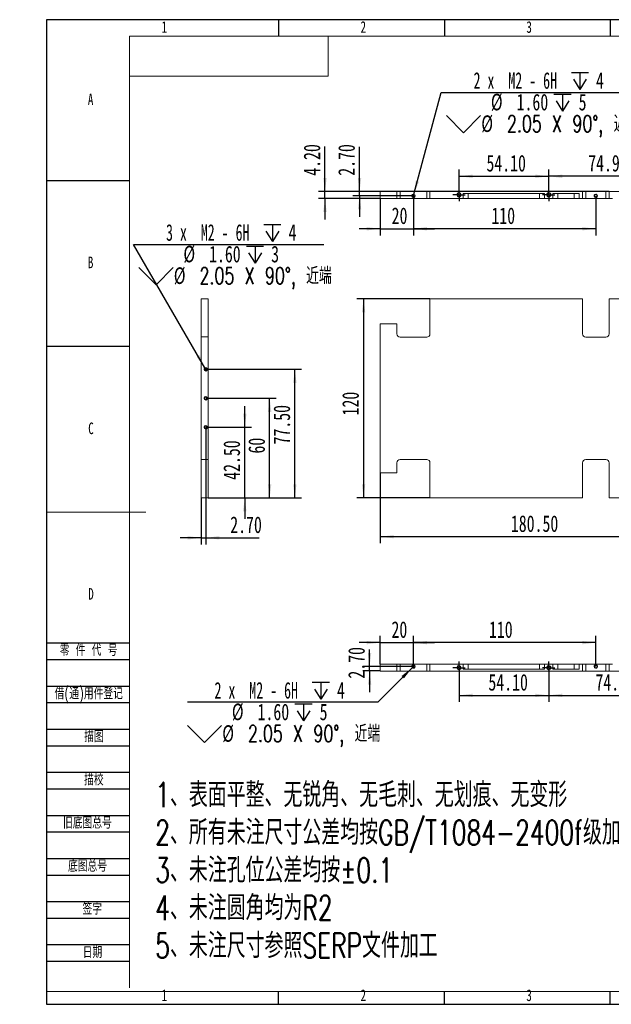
# Model space of a CAD drawing. Header units: millimetres. Extents: x -8 to 916, y -4 to 297.
# Tile 1 of 5: x -8 to 170, y 0 to 297. Entities that reach past the tile are written whole.
import ezdxf

# ---------------------------------------------------------------- set-up
doc = ezdxf.new("R2010")
doc.units = ezdxf.units.MM
for name, color, linetype in [('10', 7, 'Continuous'), ('5', 7, 'Continuous'), ('9', 7, 'Continuous')]:
    doc.layers.add(name, color=color, linetype=linetype)
doc.styles.add('SLDTEXTSTYLE0', font='TXT', dxfattribs={"width": 0.7})
doc.styles.add('SLDTEXTSTYLE1', font='TXT', dxfattribs={"width": 0.7, "bigfont": 'bigfont'})
doc.styles.add('SLDTEXTSTYLE2', font='TXT', dxfattribs={"width": 0.614286, "bigfont": 'bigfont'})
doc.styles.add('SLDTEXTSTYLE5', font='TXT', dxfattribs={"width": 0.616667})
doc.dimstyles.new('SLDDIMSTYLE0', dxfattribs={"dimtxt": 5, "dimasz": 4.08, "dimexe": 0, "dimexo": 0.0625, "dimgap": 1.25, "dimtad": 2, "dimlfac": 2, "dimrnd": 1e-09, "dimzin": 12, "dimdsep": 46, "dimtxsty": 'SLDTEXTSTYLE0', "dimsah": 1, "dimcen": 0.09, "dimadec": 0, "dimazin": 3, "dimtfac": 1, "dimtofl": 0, "dimtmove": 0, "dimatfit": 3, "dimfxl": 0, "dimfrac": 2, "dimtolj": 1, "dimtzin": 12, "dimarcsym": 0})
doc.dimstyles.new('SLDDIMSTYLE1', dxfattribs={"dimtxt": 5, "dimasz": 4.08, "dimexe": 0, "dimexo": 0.0625, "dimgap": 1.25, "dimtad": 2, "dimlfac": 2, "dimrnd": 1e-09, "dimzin": 4, "dimdsep": 46, "dimtxsty": 'SLDTEXTSTYLE0', "dimsah": 1, "dimcen": 0.09, "dimadec": 0, "dimazin": 1, "dimtfac": 1, "dimtofl": 0, "dimtmove": 0, "dimatfit": 3, "dimfxl": 0, "dimfrac": 2, "dimtolj": 1, "dimtzin": 12, "dimarcsym": 0})
doc.dimstyles.new('SLDDIMSTYLE2', dxfattribs={"dimtxt": 5, "dimasz": 4.08, "dimexe": 0, "dimexo": 0.0625, "dimgap": 1.25, "dimtad": 2, "dimlfac": 2, "dimrnd": 1e-09, "dimzin": 12, "dimdsep": 46, "dimtxsty": 'SLDTEXTSTYLE0', "dimsah": 1, "dimcen": 0.09, "dimadec": 0, "dimazin": 3, "dimtfac": 1, "dimtmove": 0, "dimatfit": 0, "dimfxl": 0, "dimfrac": 2, "dimtolj": 1, "dimtzin": 12, "dimarcsym": 0})
doc.dimstyles.new('SLDDIMSTYLE3', dxfattribs={"dimtxt": 5, "dimasz": 4.08, "dimexe": 0, "dimexo": 0.0625, "dimgap": 1.25, "dimtad": 0, "dimtih": 1, "dimtoh": 1, "dimdec": 6, "dimlfac": 2, "dimrnd": 1e-09, "dimzin": 12, "dimdsep": 46, "dimtxsty": 'SLDTEXTSTYLE0', "dimblk1": 'NONE', "dimsah": 1, "dimcen": 0, "dimadec": 0, "dimazin": 3, "dimtfac": 1, "dimtmove": 0, "dimatfit": 3, "dimldrblk": 'NONE', "dimfxl": 0, "dimfrac": 2, "dimtolj": 1, "dimtzin": 12, "dimarcsym": 0})
doc.dimstyles.new('SLDDIMSTYLE4', dxfattribs={"dimtxt": 5, "dimasz": 4.08, "dimexe": 0, "dimexo": 0.0625, "dimgap": 1.25, "dimtad": 2, "dimlfac": 2, "dimrnd": 1e-09, "dimzin": 4, "dimdsep": 46, "dimtxsty": 'SLDTEXTSTYLE0', "dimsah": 1, "dimcen": 0.09, "dimadec": 0, "dimazin": 1, "dimtfac": 1, "dimtmove": 0, "dimatfit": 0, "dimfxl": 0, "dimfrac": 2, "dimtolj": 1, "dimtzin": 12, "dimarcsym": 0})

# ---------------------------------------------------------------- blocks, each defined once
blk = doc.blocks.new('SW_NOTE_0')
at = {"layer": '10', "color": 0, "attachment_point": 1, "style": 'SLDTEXTSTYLE1'}
for s, insert, char_height in [('1\\M+18141\\M+1955C\\M+196CA\\M+195BD\\M+190AE\\M+18141\\M+19DD9锐\\M+18A70\\M+18141\\M+19DD9\\M+196D1\\M+18E68\\M+18141\\M+19DD9划\\M+18DAD\\M+18141\\M+19DD9变\\M+18C60', (0, 9.55), 7.40833), ('2\\M+18141\\M+18F8A\\M+1974C\\M+196A2\\M+1928D\\M+18EDA\\M+190A1\\M+18CF6\\M+18DB7\\M+18BCF\\M+188C2GB/T1084-2400f级\\M+189C1\\M+18D48', (0, -1.83), 7.40833), ('3\\M+18141\\M+196A2\\M+1928D\\M+18D45\\M+188CA\\M+18CF6\\M+18DB7\\M+18BCF\\M+188C2\\M+1817D0.1', (0, -13.21), 7.4083), ('4\\M+18141\\M+196A2\\M+1928D圆\\M+18A70\\M+18BCF为R2', (0, -24.58), 7.4083), ('5\\M+18141\\M+196A2\\M+1928D\\M+18EDA\\M+190A1\\M+18E51\\M+18FC6SERP\\M+195B6\\M+18C8F\\M+189C1\\M+18D48', (0, -35.96), 7.4083)]:
    blk.add_mtext(s, dxfattribs=dict(at, insert=insert, char_height=char_height))
blk = doc.blocks.new('_D')
at = {"layer": '10'}
for p, q in [((115.66, 212.79), (93.63, 212.79)), ((95.63, 212.79), (95.63, 152.79)), ((115.66, 152.79), (93.63, 152.79))]:
    blk.add_line(p, q, dxfattribs=at)
for points in [[(95.63, 212.79), (95.13, 208.71), (96.14, 208.71)], [(95.63, 152.79), (96.14, 156.87), (95.13, 156.87)]]:
    blk.add_solid(points, dxfattribs=at)
at = {"layer": '10', "insert": (89.19, 177.63), "char_height": 5, "attachment_point": 1, "rotation": 90, "style": 'SLDTEXTSTYLE0'}
blk.add_mtext('120', dxfattribs=at)
blk = doc.blocks.new('_D_1')
at = {"layer": '10'}
for p, q in [((100.66, 160.29), (100.66, 139.05)), ((190.91, 152.79), (190.91, 139.05)), ((190.91, 141.05), (100.66, 141.05))]:
    blk.add_line(p, q, dxfattribs=at)
for points in [[(100.66, 141.05), (104.74, 140.55), (104.74, 141.56)], [(190.91, 141.05), (186.83, 141.56), (186.83, 140.55)]]:
    blk.add_solid(points, dxfattribs=at)
at = {"layer": '10', "insert": (140.05, 147.5), "char_height": 5, "attachment_point": 1, "style": 'SLDTEXTSTYLE0'}
blk.add_mtext('180.50', dxfattribs=at)
blk = doc.blocks.new('SW_SYMBOL_HOLE_DEPTH')
at = {"layer": '10', "color": 0}
for p, q in [((0, 875), (800, 875)), ((100, 555), (400, 75)), ((400, 875), (400, 75)), ((700, 555), (400, 75))]:
    blk.add_line(p, q, dxfattribs=at)
blk = doc.blocks.new('SW_SYMBOL_HOLE_SINK')
at = {"layer": '10', "color": 0}
for p, q in [((0, 875), (800, 75)), ((800, 75), (1600, 875))]:
    blk.add_line(p, q, dxfattribs=at)
blk = doc.blocks.new('_D_6')
at = {"layer": '10'}
for p, q in [((110.3, 101.53), (99.88, 91.11)), ((111.02, 102.25), (110.3, 101.53)), ((99.88, 91.11), (42.5, 91.11))]:
    blk.add_line(p, q, dxfattribs=at)
blk.add_solid([(110.3, 101.53), (107.05, 99), (107.77, 98.28)], dxfattribs=at)
at = {"layer": '10', "xscale": 0.006445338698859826, "yscale": 0.006445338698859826, "zscale": 0.006445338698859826}
for name, p in [('SW_SYMBOL_HOLE_DEPTH', (80.17, 91.52)), ('SW_SYMBOL_HOLE_DEPTH', (74.93, 84.99)), ('SW_SYMBOL_HOLE_SINK', (42.5, 78.47))]:
    blk.add_blockref(name, p, dxfattribs=at)
at = {"layer": '10', "char_height": 5, "attachment_point": 1}
for s, insert, style in [('2 x  M2 - 6H', (50.68, 97.22), 'SLDTEXTSTYLE5'), ('4', (87.62, 97.22), 'SLDTEXTSTYLE0'), ('%%c', (55.92, 90.72), 'SLDTEXTSTYLE0'), ('1.60', (63.67, 90.7), 'SLDTEXTSTYLE0'), ('5', (82.38, 90.7), 'SLDTEXTSTYLE0'), ('%%c', (53.02, 84.2), 'SLDTEXTSTYLE0'), ('2.05 X 90\\M+1818B, \\M+18BDF\\M+1925B', (60.78, 84.18), 'SLDTEXTSTYLE1')]:
    blk.add_mtext(s, dxfattribs=dict(at, insert=insert, style=style))
blk = doc.blocks.new('_NONE')
blk = doc.blocks.new('_D_7')
at = {"layer": '10'}
for p, q in [((97.44, 101.89), (97.44, 107)), ((110.66, 101.89), (95.44, 101.89)), ((97.44, 100.54), (97.44, 101.89)), ((100.66, 100.54), (95.44, 100.54)), ((97.44, 100.54), (97.44, 94.19))]:
    blk.add_line(p, q, dxfattribs=at)
for points in [[(97.44, 101.89), (97.95, 105.97), (96.93, 105.97)], [(97.44, 100.54), (96.93, 96.46), (97.95, 96.46)]]:
    blk.add_solid(points, dxfattribs=at)
at = {"layer": '10', "insert": (90.99, 98.24), "char_height": 5, "attachment_point": 1, "rotation": 90, "style": 'SLDTEXTSTYLE0'}
blk.add_mtext('2.70', dxfattribs=at)
blk = doc.blocks.new('_D_8')
at = {"layer": '10'}
for p, q in [((100.66, 102.64), (100.66, 111.1)), ((110.66, 101.89), (110.66, 111.1)), ((100.66, 109.1), (94.31, 109.1)), ((100.66, 109.1), (110.66, 109.1)), ((110.66, 109.1), (117.01, 109.1))]:
    blk.add_line(p, q, dxfattribs=at)
for points in [[(100.66, 109.1), (96.58, 109.6), (96.58, 108.59)], [(110.66, 109.1), (114.74, 108.59), (114.74, 109.6)]]:
    blk.add_solid(points, dxfattribs=at)
at = {"layer": '10', "insert": (104.04, 115.54), "char_height": 5, "attachment_point": 1, "style": 'SLDTEXTSTYLE0'}
blk.add_mtext('20', dxfattribs=at)
blk = doc.blocks.new('_D_9')
at = {"layer": '10'}
for p, q in [((110.66, 101.89), (110.66, 111.1)), ((165.66, 101.89), (165.66, 111.1)), ((165.66, 109.1), (110.66, 109.1))]:
    blk.add_line(p, q, dxfattribs=at)
for points in [[(110.66, 109.1), (114.74, 108.59), (114.74, 109.6)], [(165.66, 109.1), (161.58, 109.6), (161.58, 108.59)]]:
    blk.add_solid(points, dxfattribs=at)
at = {"layer": '10', "insert": (133.45, 115.54), "char_height": 5, "attachment_point": 1, "style": 'SLDTEXTSTYLE0'}
blk.add_mtext('110', dxfattribs=at)
blk = doc.blocks.new('_D_10')
at = {"layer": '10'}
for p, q in [((124.41, 101.54), (124.41, 91.19)), ((151.46, 101.54), (151.46, 91.19)), ((124.41, 93.19), (151.46, 93.19))]:
    blk.add_line(p, q, dxfattribs=at)
for points in [[(124.41, 93.19), (128.49, 92.69), (128.49, 93.7)], [(151.46, 93.19), (147.38, 93.7), (147.38, 92.69)]]:
    blk.add_solid(points, dxfattribs=at)
at = {"layer": '10', "insert": (133.27, 99.64), "char_height": 5, "attachment_point": 1, "style": 'SLDTEXTSTYLE0'}
blk.add_mtext('54.10', dxfattribs=at)
blk = doc.blocks.new('_D_11')
at = {"layer": '10'}
for p, q in [((151.46, 101.54), (151.46, 91.19)), ((188.91, 101.54), (188.91, 91.19)), ((151.46, 93.19), (188.91, 93.19))]:
    blk.add_line(p, q, dxfattribs=at)
for points in [[(151.46, 93.19), (155.54, 92.69), (155.54, 93.7)], [(188.91, 93.19), (184.83, 93.7), (184.83, 92.69)]]:
    blk.add_solid(points, dxfattribs=at)
at = {"layer": '10', "insert": (165.55, 99.64), "char_height": 5, "attachment_point": 1, "style": 'SLDTEXTSTYLE0'}
blk.add_mtext('74.90', dxfattribs=at)
blk = doc.blocks.new('SW_CENTERMARKSYMBOL_0')
at = {"layer": '10', "color": 0}
for p, q in [((-1.25, 0), (-1.8875, 0)), ((0, 0), (-1.25, 0)), ((0, 1.25), (0, 1.8875)), ((0, 0), (0, 1.25)), ((0, 0), (0, -1.25)), ((0, 0), (1.25, 0)), ((1.25, 0), (1.8875, 0)), ((0, -1.25), (0, -1.8875))]:
    blk.add_line(p, q, dxfattribs=at)
blk = doc.blocks.new('SW_CENTERMARKSYMBOL_1')
at = {"layer": '10', "color": 0}
for p, q in [((-1.25, 0), (-1.8875, 0)), ((0, 0), (-1.25, 0)), ((0, 1.25), (0, 1.8875)), ((0, 0), (0, 1.25)), ((0, 0), (0, -1.25)), ((0, 0), (1.25, 0)), ((1.25, 0), (1.8875, 0)), ((0, -1.25), (0, -1.8875))]:
    blk.add_line(p, q, dxfattribs=at)
blk = doc.blocks.new('_D_14')
at = {"layer": '10'}
for p, q in [((94.42, 245.19), (94.42, 258.69)), ((169.66, 245.19), (92.42, 245.19)), ((110.66, 243.84), (92.42, 243.84)), ((94.42, 243.84), (94.42, 245.19)), ((94.42, 243.84), (94.42, 237.49))]:
    blk.add_line(p, q, dxfattribs=at)
for points in [[(94.42, 245.19), (94.93, 249.27), (93.91, 249.27)], [(94.42, 243.84), (93.91, 239.76), (94.93, 239.76)]]:
    blk.add_solid(points, dxfattribs=at)
at = {"layer": '10', "insert": (87.98, 249.93), "char_height": 5, "attachment_point": 1, "rotation": 90, "style": 'SLDTEXTSTYLE0'}
blk.add_mtext('2.70', dxfattribs=at)
blk = doc.blocks.new('_D_15')
at = {"layer": '10'}
for p, q in [((110.79, 244.34), (119.02, 275.05)), ((119.02, 275.05), (176.4, 275.05)), ((110.53, 243.35), (110.79, 244.34))]:
    blk.add_line(p, q, dxfattribs=at)
blk.add_solid([(110.79, 244.34), (112.34, 248.15), (111.36, 248.41)], dxfattribs=at)
at = {"layer": '10', "xscale": 0.006445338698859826, "yscale": 0.006445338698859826, "zscale": 0.006445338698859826}
for name, p in [('SW_SYMBOL_HOLE_DEPTH', (158.28, 275.46)), ('SW_SYMBOL_HOLE_DEPTH', (153.04, 268.94)), ('SW_SYMBOL_HOLE_SINK', (120.61, 262.42))]:
    blk.add_blockref(name, p, dxfattribs=at)
at = {"layer": '10', "char_height": 5, "attachment_point": 1}
for s, insert, style in [('2 x  M2 - 6H', (128.79, 281.16), 'SLDTEXTSTYLE5'), ('4', (165.72, 281.16), 'SLDTEXTSTYLE0'), ('%%c', (134.02, 274.66), 'SLDTEXTSTYLE0'), ('1.60', (141.78, 274.64), 'SLDTEXTSTYLE0'), ('5', (160.48, 274.64), 'SLDTEXTSTYLE0'), ('%%c', (131.13, 268.14), 'SLDTEXTSTYLE0'), ('2.05 X 90\\M+1818B, \\M+18BDF\\M+1925B', (138.88, 268.12), 'SLDTEXTSTYLE1')]:
    blk.add_mtext(s, dxfattribs=dict(at, insert=insert, style=style))
blk = doc.blocks.new('_D_17')
at = {"layer": '10'}
for p, q in [((124.41, 244.19), (124.41, 251.77)), ((124.41, 249.77), (151.46, 249.77)), ((151.46, 244.19), (151.46, 251.77))]:
    blk.add_line(p, q, dxfattribs=at)
for points in [[(124.41, 249.77), (128.49, 249.26), (128.49, 250.28)], [(151.46, 249.77), (147.38, 250.28), (147.38, 249.26)]]:
    blk.add_solid(points, dxfattribs=at)
at = {"layer": '10', "insert": (132.68, 256.22), "char_height": 5, "attachment_point": 1, "style": 'SLDTEXTSTYLE0'}
blk.add_mtext('54.10', dxfattribs=at)
blk = doc.blocks.new('_D_18')
at = {"layer": '10'}
for p, q in [((151.46, 246.08), (151.46, 251.77)), ((188.91, 249.77), (151.46, 249.77)), ((188.91, 244.19), (188.91, 251.77))]:
    blk.add_line(p, q, dxfattribs=at)
for points in [[(151.46, 249.77), (155.54, 249.26), (155.54, 250.28)], [(188.91, 249.77), (184.83, 250.28), (184.83, 249.26)]]:
    blk.add_solid(points, dxfattribs=at)
at = {"layer": '10', "insert": (163.37, 256.22), "char_height": 5, "attachment_point": 1, "style": 'SLDTEXTSTYLE0'}
blk.add_mtext('74.90', dxfattribs=at)
blk = doc.blocks.new('_D_20')
at = {"layer": '10'}
for p, q in [((110.66, 243.84), (110.66, 231.94)), ((165.66, 243.84), (165.66, 231.94)), ((165.66, 233.94), (110.66, 233.94))]:
    blk.add_line(p, q, dxfattribs=at)
for points in [[(110.66, 233.94), (114.74, 233.43), (114.74, 234.44)], [(165.66, 233.94), (161.58, 234.44), (161.58, 233.43)]]:
    blk.add_solid(points, dxfattribs=at)
at = {"layer": '10', "insert": (134.18, 240.38), "char_height": 5, "attachment_point": 1, "style": 'SLDTEXTSTYLE0'}
blk.add_mtext('110', dxfattribs=at)
blk = doc.blocks.new('_D_21')
at = {"layer": '10'}
for p, q in [((110.66, 243.84), (110.66, 231.94)), ((100.66, 243.09), (100.66, 231.94)), ((100.66, 233.94), (94.31, 233.94)), ((100.66, 233.94), (110.66, 233.94)), ((110.66, 233.94), (117.01, 233.94))]:
    blk.add_line(p, q, dxfattribs=at)
for points in [[(100.66, 233.94), (96.58, 234.44), (96.58, 233.43)], [(110.66, 233.94), (114.74, 233.43), (114.74, 234.44)]]:
    blk.add_solid(points, dxfattribs=at)
at = {"layer": '10', "insert": (104.1, 240.38), "char_height": 5, "attachment_point": 1, "style": 'SLDTEXTSTYLE0'}
blk.add_mtext('20', dxfattribs=at)
blk = doc.blocks.new('_D_23')
at = {"layer": '10'}
for p, q in [((83.99, 245.19), (83.99, 258.7)), ((100.66, 245.19), (81.99, 245.19)), ((83.99, 243.09), (83.99, 245.19)), ((100.66, 243.09), (81.99, 243.09)), ((83.99, 243.09), (83.99, 236.74))]:
    blk.add_line(p, q, dxfattribs=at)
for points in [[(83.99, 245.19), (84.5, 249.27), (83.49, 249.27)], [(83.99, 243.09), (83.49, 239.01), (84.5, 239.01)]]:
    blk.add_solid(points, dxfattribs=at)
at = {"layer": '10', "insert": (77.55, 249.93), "char_height": 5, "attachment_point": 1, "rotation": 90, "style": 'SLDTEXTSTYLE0'}
blk.add_mtext('4.20', dxfattribs=at)
blk = doc.blocks.new('SW_CENTERMARKSYMBOL_3')
at = {"layer": '10', "color": 0}
for p, q in [((-1.25, 0), (-1.8875, 0)), ((0, 0), (-1.25, 0)), ((0, 1.25), (0, 1.8875)), ((0, 0), (0, 1.25)), ((0, 0), (0, -1.25)), ((0, 0), (1.25, 0)), ((1.25, 0), (1.8875, 0)), ((0, -1.25), (0, -1.8875))]:
    blk.add_line(p, q, dxfattribs=at)
blk = doc.blocks.new('SW_CENTERMARKSYMBOL_4')
at = {"layer": '10', "color": 0}
for p, q in [((-1.25, 0), (-1.8875, 0)), ((0, 0), (-1.25, 0)), ((0, 1.25), (0, 1.8875)), ((0, 0), (0, 1.25)), ((0, 0), (0, -1.25)), ((0, 0), (1.25, 0)), ((1.25, 0), (1.8875, 0)), ((0, -1.25), (0, -1.8875))]:
    blk.add_line(p, q, dxfattribs=at)
blk = doc.blocks.new('_D_24')
at = {"layer": '10'}
for p, q in [((48.05, 174.04), (48.05, 138.71)), ((46.7, 152.79), (46.7, 138.71)), ((46.7, 140.71), (40.35, 140.71)), ((46.7, 140.71), (48.05, 140.71)), ((48.05, 140.71), (64.19, 140.71))]:
    blk.add_line(p, q, dxfattribs=at)
for points in [[(46.7, 140.71), (42.62, 141.22), (42.62, 140.2)], [(48.05, 140.71), (52.13, 140.2), (52.13, 141.22)]]:
    blk.add_solid(points, dxfattribs=at)
at = {"layer": '10', "insert": (55.43, 147.16), "char_height": 5, "attachment_point": 1, "style": 'SLDTEXTSTYLE0'}
blk.add_mtext('2.70', dxfattribs=at)
blk = doc.blocks.new('_D_25')
at = {"layer": '10'}
for p, q in [((59.81, 174.04), (59.81, 180.39)), ((48.05, 174.04), (61.81, 174.04)), ((59.81, 152.79), (59.81, 174.04)), ((48.8, 152.79), (61.81, 152.79)), ((59.81, 152.79), (59.81, 146.44))]:
    blk.add_line(p, q, dxfattribs=at)
for points in [[(59.81, 174.04), (60.32, 178.12), (59.3, 178.12)], [(59.81, 152.79), (59.3, 148.71), (60.32, 148.71)]]:
    blk.add_solid(points, dxfattribs=at)
at = {"layer": '10', "insert": (53.36, 158.21), "char_height": 5, "attachment_point": 1, "rotation": 90, "style": 'SLDTEXTSTYLE0'}
blk.add_mtext('42.50', dxfattribs=at)
blk = doc.blocks.new('_D_26')
at = {"layer": '10'}
for p, q in [((48.05, 182.79), (69.31, 182.79)), ((67.31, 152.79), (67.31, 182.79)), ((48.8, 152.79), (69.31, 152.79))]:
    blk.add_line(p, q, dxfattribs=at)
for points in [[(67.31, 182.79), (66.81, 178.71), (67.82, 178.71)], [(67.31, 152.79), (67.82, 156.87), (66.81, 156.87)]]:
    blk.add_solid(points, dxfattribs=at)
at = {"layer": '10', "insert": (60.87, 166.14), "char_height": 5, "attachment_point": 1, "rotation": 90, "style": 'SLDTEXTSTYLE0'}
blk.add_mtext('60', dxfattribs=at)
blk = doc.blocks.new('_D_27')
at = {"layer": '10'}
for p, q in [((48.05, 191.54), (76.91, 191.54)), ((74.91, 152.79), (74.91, 191.54)), ((48.8, 152.79), (76.91, 152.79))]:
    blk.add_line(p, q, dxfattribs=at)
for points in [[(74.91, 191.54), (74.4, 187.46), (75.41, 187.46)], [(74.91, 152.79), (75.41, 156.87), (74.4, 156.87)]]:
    blk.add_solid(points, dxfattribs=at)
at = {"layer": '10', "insert": (68.46, 168.88), "char_height": 5, "attachment_point": 1, "rotation": 90, "style": 'SLDTEXTSTYLE0'}
blk.add_mtext('77.50', dxfattribs=at)
blk = doc.blocks.new('_D_28')
at = {"layer": '10'}
for p, q in [((47.79, 191.99), (26.3, 229.21)), ((26.3, 229.21), (83.68, 229.21)), ((48.3, 191.1), (47.79, 191.99))]:
    blk.add_line(p, q, dxfattribs=at)
blk.add_solid([(47.79, 191.99), (46.19, 195.77), (45.31, 195.27)], dxfattribs=at)
at = {"layer": '10', "xscale": 0.006445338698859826, "yscale": 0.006445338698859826, "zscale": 0.006445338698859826}
for name, p in [('SW_SYMBOL_HOLE_DEPTH', (65.55, 229.61)), ('SW_SYMBOL_HOLE_DEPTH', (60.32, 223.09)), ('SW_SYMBOL_HOLE_SINK', (27.89, 216.57))]:
    blk.add_blockref(name, p, dxfattribs=at)
at = {"layer": '10', "char_height": 5, "attachment_point": 1}
for s, insert, style in [('3 x  M2 - 6H', (36.06, 235.32), 'SLDTEXTSTYLE5'), ('4', (73, 235.32), 'SLDTEXTSTYLE0'), ('%%c', (41.3, 228.82), 'SLDTEXTSTYLE0'), ('1.60', (49.05, 228.8), 'SLDTEXTSTYLE0'), ('3', (67.76, 228.8), 'SLDTEXTSTYLE0'), ('%%c', (38.41, 222.3), 'SLDTEXTSTYLE0'), ('2.05 X 90\\M+1818B, \\M+18BDF\\M+1925B', (46.16, 222.27), 'SLDTEXTSTYLE1')]:
    blk.add_mtext(s, dxfattribs=dict(at, insert=insert, style=style))

msp = doc.modelspace()

# ---------------------------------------------------------------- linework, layer by layer
at = {"color": 7, "linetype": 'Continuous', "lineweight": 15}
for p, q in [((100.66034284, 243.09149267), (100.66034284, 245.19149096)), ((105.66034273, 245.19149096), (100.66034284, 245.19149096)), ((105.66034273, 243.09149267), (105.66034273, 245.19149096)), ((105.66034273, 245.19149096), (106.66034289, 245.19149096)), ((106.66034289, 245.19149096), (106.66034289, 243.09149267)), ((114.66034327, 245.19149096), (106.66034289, 245.19149096)), ((114.66034327, 243.09149267), (114.66034327, 245.19149096)), ((114.66034327, 245.19149096), (115.66034251, 245.19149096)), ((115.66034251, 243.09149267), (115.66034251, 245.19149096)), ((161.66034353, 245.19149096), (115.66034251, 245.19149096)), ((150.21034342, 244.59148826), (125.66034321, 244.59148826)), ((125.66034321, 244.59148826), (125.66034321, 243.09149267)), ((127.16034253, 244.59148826), (127.16034253, 243.09149267)), ((148.71034411, 243.09149267), (148.71034411, 244.59148826)), ((150.21034342, 244.59148826), (150.21034342, 243.09149267)), ((160.6603415, 244.59148826), (152.71034104, 244.59148826)), ((152.71034104, 244.59148826), (152.71034104, 243.09149267)), ((154.21034408, 244.59148826), (154.21034408, 243.09149267)), ((159.16034219, 243.09149267), (159.16034219, 244.59148826)), ((160.6603415, 243.09149267), (160.6603415, 244.59148826)), ((161.66034353, 243.09149267), (161.66034353, 245.19149096)), ((161.66034353, 245.19149096), (162.66034183, 245.19149096)), ((162.66034183, 245.19149096), (162.66034183, 243.09149267)), ((162.66034183, 245.19149096), (168.66034654, 245.19149096)), ((168.66034654, 243.09149267), (168.66034654, 245.19149096)), ((168.66034654, 245.19149096), (169.66034111, 245.19149096)), ((190.9103432, 245.19149096), (169.66034111, 245.19149096)), ((169.66034111, 243.09149267), (169.66034111, 245.19149096)), ((100.66034284, 243.09149267), (105.66034273, 243.09149267)), ((106.66034289, 243.09149267), (105.66034273, 243.09149267)), ((106.66034289, 243.09149267), (114.66034327, 243.09149267)), ((115.66034251, 243.09149267), (114.66034327, 243.09149267)), ((125.66034321, 243.09149267), (115.66034251, 243.09149267)), ((127.16034253, 243.09149267), (125.66034321, 243.09149267)), ((127.16034253, 243.09149267), (148.71034411, 243.09149267)), ((150.21034342, 243.09149267), (148.71034411, 243.09149267)), ((152.71034104, 243.09149267), (150.21034342, 243.09149267)), ((154.21034408, 243.09149267), (152.71034104, 243.09149267)), ((154.21034408, 243.09149267), (159.16034219, 243.09149267)), ((160.6603415, 243.09149267), (159.16034219, 243.09149267)), ((160.6603415, 243.09149267), (161.66034353, 243.09149267)), ((162.66034183, 243.09149267), (161.66034353, 243.09149267)), ((162.66034183, 243.09149267), (168.66034654, 243.09149267)), ((169.66034111, 243.09149267), (168.66034654, 243.09149267)), ((169.66034111, 243.09149267), (170.66034314, 243.09149267)), ((46.69731998, 212.79328567), (46.69731998, 201.29328565)), ((48.79731827, 212.79328567), (46.69731998, 212.79328567)), ((48.79731827, 201.29328565), (48.79731827, 212.79328567)), ((115.66034251, 202.2432859), (115.66034251, 212.79328567)), ((161.66034353, 212.79328567), (115.66034251, 212.79328567)), ((161.66034353, 202.2432859), (161.66034353, 212.79328567)), ((169.66034111, 212.79328567), (169.66034111, 202.2432859)), ((190.9103432, 212.79328567), (169.66034111, 212.79328567)), ((100.66034284, 205.29328537), (100.66034284, 160.29328545)), ((100.66034284, 205.29328537), (105.66034273, 205.29328537)), ((105.66034273, 205.29328537), (105.66034273, 202.2432859)), ((46.69731998, 201.29328565), (48.79731827, 201.29328565)), ((46.69731998, 201.29328565), (46.69731998, 164.2932861)), ((48.79731827, 164.2932861), (48.79731827, 201.29328565)), ((106.66034289, 201.24328573), (114.66034327, 201.24328573)), ((168.66034654, 201.24328573), (162.66034183, 201.24328573)), ((46.69731998, 164.2932861), (46.69731998, 152.79328701)), ((46.69731998, 164.2932861), (48.79731827, 164.2932861)), ((48.79731827, 152.79328701), (48.79731827, 164.2932861)), ((114.66034327, 164.34328509), (106.66034289, 164.34328509)), ((162.66034183, 164.34328509), (168.66034654, 164.34328509)), ((105.66034273, 163.34328492), (105.66034273, 160.29328545)), ((115.66034251, 152.79328701), (115.66034251, 163.34328492)), ((161.66034353, 152.79328701), (161.66034353, 163.34328492)), ((169.66034111, 163.34328492), (169.66034111, 152.79328701)), ((105.66034273, 160.29328545), (100.66034284, 160.29328545)), ((46.69731998, 152.79328701), (48.79731827, 152.79328701)), ((161.66034353, 152.79328701), (115.66034251, 152.79328701)), ((190.9103432, 152.79328701), (169.66034111, 152.79328701)), ((100.66034284, 102.63781465), (100.66034284, 100.53781635)), ((105.66034273, 102.63781465), (100.66034284, 102.63781465)), ((105.66034273, 102.63781465), (105.66034273, 100.53781635)), ((105.66034273, 102.63781465), (106.66034289, 102.63781465)), ((106.66034289, 102.63781465), (106.66034289, 100.53781635)), ((114.66034327, 102.63781465), (106.66034289, 102.63781465)), ((114.66034327, 100.53781635), (114.66034327, 102.63781465)), ((114.66034327, 102.63781465), (115.66034251, 102.63781465)), ((115.66034251, 102.63781465), (115.66034251, 100.53781635)), ((125.66034321, 102.63781465), (115.66034251, 102.63781465)), ((125.66034321, 101.13781906), (125.66034321, 102.63781465)), ((125.66034321, 102.63781465), (127.16034253, 102.63781465)), ((125.66034321, 101.13781906), (150.21034342, 101.13781906)), ((127.16034253, 102.63781465), (127.16034253, 101.13781906)), ((148.71034411, 102.63781465), (127.16034253, 102.63781465)), ((148.71034411, 101.13781906), (148.71034411, 102.63781465)), ((148.71034411, 102.63781465), (150.21034342, 102.63781465)), ((150.21034342, 101.13781906), (150.21034342, 102.63781465)), ((152.71034104, 102.63781465), (150.21034342, 102.63781465)), ((152.71034104, 101.13781906), (152.71034104, 102.63781465)), ((152.71034104, 102.63781465), (154.21034408, 102.63781465)), ((152.71034104, 101.13781906), (160.6603415, 101.13781906)), ((154.21034408, 102.63781465), (154.21034408, 101.13781906)), ((159.16034219, 102.63781465), (154.21034408, 102.63781465)), ((159.16034219, 101.13781906), (159.16034219, 102.63781465)), ((159.16034219, 102.63781465), (160.6603415, 102.63781465)), ((160.6603415, 102.63781465), (160.6603415, 101.13781906)), ((161.66034353, 102.63781465), (160.6603415, 102.63781465)), ((161.66034353, 102.63781465), (161.66034353, 100.53781635)), ((161.66034353, 102.63781465), (162.66034183, 102.63781465)), ((162.66034183, 102.63781465), (162.66034183, 100.53781635)), ((168.66034654, 102.63781465), (162.66034183, 102.63781465)), ((168.66034654, 100.53781635), (168.66034654, 102.63781465)), ((168.66034654, 102.63781465), (169.66034111, 102.63781465)), ((169.66034111, 102.63781465), (169.66034111, 100.53781635)), ((170.66034314, 102.63781465), (169.66034111, 102.63781465)), ((100.66034284, 100.53781635), (105.66034273, 100.53781635)), ((106.66034289, 100.53781635), (105.66034273, 100.53781635)), ((106.66034289, 100.53781635), (114.66034327, 100.53781635)), ((115.66034251, 100.53781635), (114.66034327, 100.53781635)), ((161.66034353, 100.53781635), (115.66034251, 100.53781635)), ((162.66034183, 100.53781635), (161.66034353, 100.53781635)), ((168.66034654, 100.53781635), (162.66034183, 100.53781635)), ((169.66034111, 100.53781635), (168.66034654, 100.53781635)), ((190.9103432, 100.53781635), (169.66034111, 100.53781635))]:
    msp.add_line(p, q, dxfattribs=at)
for centre, radius in [((110.66034284, 243.84149031), 0.5125), ((110.66034284, 243.84149031), 0.4), ((124.41034284, 244.19149031), 0.6375), ((124.41034284, 244.19149031), 0.5125), ((151.46034284, 244.19149031), 0.6375), ((151.46034284, 244.19149031), 0.5125), ((165.66034284, 243.84149031), 0.5125), ((165.66034284, 243.84149031), 0.4), ((48.04732063, 191.54328567), 0.5125), ((48.04732063, 191.54328567), 0.4), ((48.04732063, 182.79328567), 0.5125), ((48.04732063, 182.79328567), 0.4), ((48.04732063, 174.04328567), 0.5125), ((48.04732063, 174.04328567), 0.4), ((110.66034284, 101.88781701), 0.5125), ((110.66034284, 101.88781701), 0.4), ((124.41034284, 101.53781701), 0.6375), ((124.41034284, 101.53781701), 0.5125), ((151.46034284, 101.53781701), 0.6375), ((151.46034284, 101.53781701), 0.5125), ((165.66034284, 101.88781701), 0.5125), ((165.66034284, 101.88781701), 0.4)]:
    msp.add_circle(centre, radius, dxfattribs=at)
at = {"color": 7, "linetype": 'Continuous', "lineweight": 0}
for centre, radius in [((110.66034284, 243.84149031), 0.5), ((124.41034284, 244.19149031), 0.625), ((151.46034284, 244.19149031), 0.625), ((165.66034284, 243.84149031), 0.5), ((48.04732063, 191.54328567), 0.5), ((48.04732063, 182.79328567), 0.5), ((48.04732063, 174.04328567), 0.5), ((110.66034284, 101.88781701), 0.5), ((124.41034284, 101.53781701), 0.625), ((151.46034284, 101.53781701), 0.625), ((165.66034284, 101.88781701), 0.5)]:
    msp.add_arc(centre, radius, 255, 195, dxfattribs=at)
at = {"color": 7, "linetype": 'Continuous', "lineweight": 15}
for centre, start, end in [((106.66034284, 202.24328567), 180, 270), ((114.66034284, 202.24328567), 270, 0), ((162.66034284, 202.24328567), 180, 270), ((168.66034284, 202.24328567), 270, 0), ((106.66034284, 163.34328567), 90, 180), ((114.66034284, 163.34328567), 0, 90), ((162.66034284, 163.34328567), 90, 180), ((168.66034284, 163.34328567), 0, 90)]:
    msp.add_arc(centre, 1, start, end, dxfattribs=at)
at = {"layer": '10', "color": 7}
for p, q in [((0, 109), (25, 109)), ((0, 104), (25, 104)), ((0, 96), (25, 96)), ((0, 91), (25, 91)), ((0, 83), (25, 83)), ((0, 78), (25, 78)), ((0, 70), (25, 70)), ((0, 65), (25, 65)), ((0, 57), (25, 57)), ((0, 52), (25, 52)), ((0, 44), (25, 44)), ((0, 39), (25, 39)), ((0, 31), (25, 31)), ((0, 26), (25, 26)), ((0, 18), (25, 18)), ((0, 13), (25, 13))]:
    msp.add_line(p, q, dxfattribs=at)
at = {"layer": '5'}
for p, q in [((70, 297), (70, 292)), ((120, 297), (120, 292)), ((170, 297), (170, 292)), ((0, 248.5), (25, 248.5)), ((0, 198.5), (25, 198.5)), ((70, 0), (70, 3.8961968)), ((120, 0), (120, 3.8961968)), ((170, 0), (170, 3.8961968))]:
    msp.add_line(p, q, dxfattribs=at)
at = {"layer": '5', "color": 7, "lineweight": 15}
for p, q in [((415, 292), (25, 292)), ((25, 292), (25, 5)), ((85, 280), (85, 292)), ((25, 280), (85, 280)), ((0, 3.8961968), (415, 3.8961968))]:
    msp.add_line(p, q, dxfattribs=at)
at = {"layer": '5', "lineweight": 15}
msp.add_line((0, 148.5), (30, 148.5), dxfattribs=at)
at = {"layer": '9', "color": 7}
for p, q in [((420, 297), (0, 297)), ((0, 297), (0, 0)), ((0, 0), (420, 0))]:
    msp.add_line(p, q, dxfattribs=at)

# ---------------------------------------------------------------- block references
at = {"layer": '10'}
for name, p in [('SW_CENTERMARKSYMBOL_3', (124.41034284, 244.19149031)), ('SW_CENTERMARKSYMBOL_4', (151.46034284, 244.19149031)), ('SW_CENTERMARKSYMBOL_0', (124.41034284, 101.53781701)), ('SW_CENTERMARKSYMBOL_1', (151.46034284, 101.53781701)), ('SW_NOTE_0', (32.80506805, 57.3718725))]:
    msp.add_blockref(name, p, dxfattribs=at)

# ---------------------------------------------------------------- texts
at = {"layer": '10', "char_height": 3.5, "attachment_point": 2, "style": 'SLDTEXTSTYLE0'}
for s, insert in [('1', (35.54444444, 296.54267083)), ('2', (95.54444444, 296.54267083)), ('3', (145.54444444, 296.54267083)), ('A', (13.32031252, 274.73642786)), ('B', (13.32031252, 225.54267083)), ('C', (13.42725694, 175.48642786)), ('D', (13.42968752, 125.54267083)), ('1', (35.54444444, 4.48642786)), ('2', (95.54444444, 4.48642786)), ('3', (145.54444444, 4.48642786))]:
    msp.add_mtext(s, dxfattribs=dict(at, insert=insert))
at = {"layer": '10', "color": 7, "char_height": 3.5}
for s, insert, attachment_point, style in [('\\M+197EB \\M+18C8F \\M+191E3 \\M+18D86', (4.02312428, 108.59475302), 1, 'SLDTEXTSTYLE2'), ('\\M+18ED8(\\M+192CA)\\M+19770\\M+18C8F\\M+1936F记', (2.47374903, 95.49917644), 1, 'SLDTEXTSTYLE1'), ('\\M+19560图', (14.33020837, 82.55253171), 2, 'SLDTEXTSTYLE1'), ('\\M+19560\\M+18D5A', (14.29769963, 69.51705744), 2, 'SLDTEXTSTYLE1'), ('\\M+18B8C\\M+192EA图总\\M+18D86', (4.9999997, 56.48751639), 1, 'SLDTEXTSTYLE1'), ('\\M+192EA图总\\M+18D86', (6.49999995, 43.48633811), 1, 'SLDTEXTSTYLE1'), ('签\\M+18E9A', (13.80386712, 30.53690136), 2, 'SLDTEXTSTYLE1'), ('\\M+193FA\\M+18AFA', (13.88103744, 17.4367573), 2, 'SLDTEXTSTYLE1')]:
    msp.add_mtext(s, dxfattribs=dict(at, insert=insert, attachment_point=attachment_point, style=style))

# ---------------------------------------------------------------- dimensions: what is measured, and where the dimension line sits
at = {"layer": '10'}
for p1, p2, text, picture, middle in [((110.52768091, 243.34645792), (110.79300477, 244.33652269), '2 x  M2 - 6H {\\fGDT;x} 4\\P%%c 1.60 {\\fGDT;x} 5\\P{\\fGDT;w}%%c 2.05 X 90°, 近端', '_D_15', (148.50749073, 271.45301222)), ((48.30359273, 191.09946041), (47.79104854, 191.98711094), '3 x  M2 - 6H {\\fGDT;x} 4\\P%%c 1.60 {\\fGDT;x} 3\\P{\\fGDT;w}%%c 2.05 X 90°, 近端', '_D_28', (55.7835916, 225.61049867)), ((111.02266227, 102.25028202), (110.29802342, 101.525352), '2 x  M2 - 6H {\\fGDT;x} 4\\P%%c 1.60 {\\fGDT;x} 5\\P{\\fGDT;w}%%c 2.05 X 90°, 近端', '_D_6', (70.40053993, 87.511161))]:
    dim = msp.add_diameter_dim_2p(p1=p1, p2=p2, text=text, dimstyle='SLDDIMSTYLE3', override={"dimpost": '<>'}, dxfattribs=at)
    dim.commit()
    dim.dimension.update_dxf_attribs({"geometry": picture, "text_midpoint": middle, "dimtype": 163})
for base, p1, p2, dimstyle, picture, middle in [((83.9937396, 245.19149031), (100.66034284, 243.09149031), (100.66034284, 245.19149031), 'SLDDIMSTYLE4', '_D_23', (83.9937396, 254.31045086)), ((94.42279662, 245.19149031), (110.66034284, 243.84149031), (169.66034284, 245.19149031), 'SLDDIMSTYLE4', '_D_14', (94.42279662, 254.31045086)), ((95.63386533, 152.79328567), (115.66034284, 212.79328567), (115.66034284, 152.79328567), 'SLDDIMSTYLE0', '_D', (95.63386533, 180.92296801)), ((74.90684566, 191.54328567), (48.79732063, 152.79328567), (48.04732063, 191.54328567), 'SLDDIMSTYLE1', '_D_27', (74.90684566, 174.35535547)), ((67.31364842, 182.79328567), (48.79732063, 152.79328567), (48.04732063, 182.79328567), 'SLDDIMSTYLE0', '_D_26', (67.31364842, 168.33592581)), ((59.80758432, 174.04328567), (48.79732063, 152.79328567), (48.04732063, 174.04328567), 'SLDDIMSTYLE4', '_D_25', (59.80758432, 163.69547033)), ((97.43786888, 101.88781701), (100.66034284, 100.53781701), (110.66034284, 101.88781701), 'SLDDIMSTYLE4', '_D_7', (97.43786888, 102.62063531))]:
    dim = msp.add_linear_dim(base=base, p1=p1, p2=p2, angle=90, dimstyle=dimstyle, dxfattribs=at)
    dim.commit()
    dim.dimension.update_dxf_attribs({"geometry": picture, "text_midpoint": middle, "dimtype": 160})
for base, p1, p2, dimstyle, picture, middle in [((151.46034284, 249.77249828), (124.41034284, 244.19149031), (151.46034284, 244.19149031), 'SLDDIMSTYLE1', '_D_17', (138.15808424, 249.77249828)), ((151.46034284, 249.77249828), (188.91034284, 244.19149031), (151.46034284, 246.07899031), 'SLDDIMSTYLE1', '_D_18', (168.84504387, 249.77249828)), ((110.66034284, 233.93696253), (100.66034284, 243.09149031), (110.66034284, 243.84149031), 'SLDDIMSTYLE2', '_D_21', (106.29904762, 233.93696253)), ((110.66034284, 233.93696253), (165.66034284, 243.84149031), (110.66034284, 243.84149031), 'SLDDIMSTYLE0', '_D_20', (137.46908192, 233.93696253)), ((48.04732063, 140.71234015), (46.69732063, 152.79328567), (48.04732063, 174.04328567), 'SLDDIMSTYLE4', '_D_24', (59.80758432, 140.71234015)), ((100.66034284, 141.05333521), (190.91034284, 152.79328567), (100.66034284, 160.29328567), 'SLDDIMSTYLE1', '_D_1', (146.62168739, 141.05333521)), ((110.66034284, 109.09629031), (100.66034284, 102.63781701), (110.66034284, 101.88781701), 'SLDDIMSTYLE2', '_D_8', (106.2394136, 109.09629031)), ((110.66034284, 109.09629031), (165.66034284, 101.88781701), (110.66034284, 101.88781701), 'SLDDIMSTYLE0', '_D_9', (136.73823133, 109.09629031)), ((151.46034284, 93.19403277), (124.41034284, 101.53781701), (151.46034284, 101.53781701), 'SLDDIMSTYLE1', '_D_10', (138.753242, 93.19403277)), ((188.91034284, 93.19403277), (151.46034284, 101.53781701), (188.91034284, 101.53781701), 'SLDDIMSTYLE1', '_D_11', (171.02192886, 93.19403277))]:
    dim = msp.add_linear_dim(base=base, p1=p1, p2=p2, dimstyle=dimstyle, dxfattribs=at)
    dim.commit()
    dim.dimension.update_dxf_attribs({"geometry": picture, "text_midpoint": middle, "dimtype": 160})

doc.saveas('drawing.dxf')
